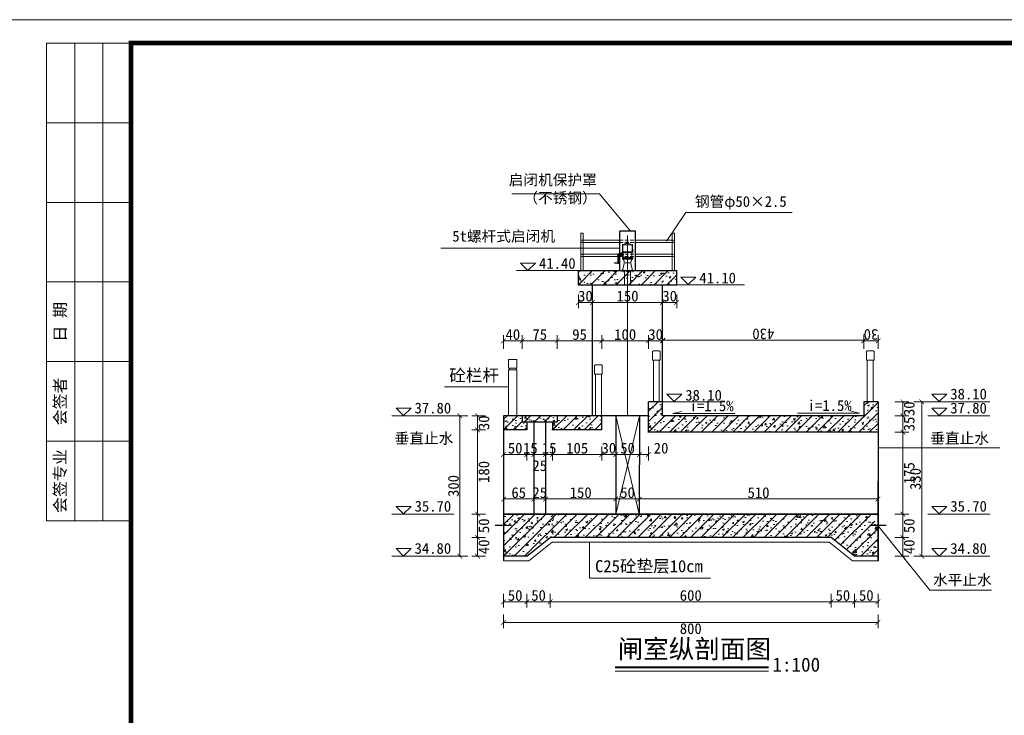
# Model space of a CAD drawing. Extents: x -27255 to 1448651, y 31034 to 8081248.
# Tile 95 of 198: x 583663 to 583874, y 3860548 to 3860696. Entities that reach past the tile are written whole.
import ezdxf
from ezdxf.lldxf.tags import DXFTag

# ---------------------------------------------------------------- set-up
doc = ezdxf.new("R2010")
doc.units = 0
doc.linetypes.add('HIDDEN', pattern=[0.375, 0.25, -0.125])
doc.layers.get('0').update_dxf_attribs({"linetype": 'CONTINUOUS'})
for name, color, linetype, lineweight in [('0.09中心线', 1, 'DASHDOT2', 9), ('0.09折线', 6, 'CONTINUOUS', 9), ('0.09标注线', 3, 'CONTINUOUS', 9), ('0.13填充', 8, 'CONTINUOUS', 9), ('0.13文字', 3, 'CONTINUOUS', 13), ('0.13轮廓', 4, 'CONTINUOUS', 13), ('0.15红线', 1, 'CONTINUOUS', 15), ('0.30粗线', 7, 'CONTINUOUS', 30), ('图框', 7, 'CONTINUOUS', 20), ('地涵轮廓线', 130, 'CONTINUOUS', 35), ('文字', 7, 'CONTINUOUS', 15), ('细线', 7, 'CONTINUOUS', 15)]:
    doc.layers.add(name, color=color, linetype=linetype, lineweight=lineweight)
doc.styles.add('-仿宋_GB2312', font='FangSong_GB2312.ttf')
doc.styles.get("Standard").update_dxf_attribs({"font": 'rs.shx', "bigfont": 'hztxt.shx'})
doc.styles.add('宋体', font='FangSong_GB2312.ttf')
tags = doc.linetypes.add('DASHDOT2', pattern=[0.5, 0.25, -0.125, 0, -0.125]).pattern_tags.tags
tags[10:11] = [DXFTag(74, 4), DXFTag(75, 0), DXFTag(340, '0'), DXFTag(46, 1.0), DXFTag(50, 0.0), DXFTag(44, 0.0), DXFTag(45, 0.0)]
tags[8:9] = [DXFTag(74, 4), DXFTag(75, 0), DXFTag(340, '0'), DXFTag(46, 1.0), DXFTag(50, 0.0), DXFTag(44, 0.0), DXFTag(45, 0.0)]
tags[6:7] = [DXFTag(74, 4), DXFTag(75, 0), DXFTag(340, '0'), DXFTag(46, 1.0), DXFTag(50, 0.0), DXFTag(44, 0.0), DXFTag(45, 0.0)]
tags[4:5] = [DXFTag(74, 4), DXFTag(75, 0), DXFTag(340, '0'), DXFTag(46, 1.0), DXFTag(50, 0.0), DXFTag(44, 0.0), DXFTag(45, 0.0)]
doc.dimstyles.get("Standard").update_dxf_attribs({"dimtxt": 0.18, "dimasz": 0.18, "dimexe": 0.18, "dimexo": 0.0625, "dimgap": 0.09, "dimtad": 0, "dimtih": 1, "dimtoh": 1, "dimdec": 4, "dimzin": 0, "dimdsep": 46, "dimtxsty": 'Standard', "dimcen": 0.09, "dimadec": 0, "dimazin": 0, "dimtfac": 1, "dimtdec": 4, "dimtofl": 0, "dimtmove": 0, "dimatfit": 3, "dimfxl": 1, "dimtolj": 1, "dimtzin": 0, "dimarcsym": 0})
doc.dimstyles.new('zzzz STANDARD', dxfattribs={"dimtxt": 2.3, "dimasz": 1, "dimexe": 1.25, "dimexo": 1.5, "dimgap": 0.2, "dimtad": 1, "dimdec": 0, "dimlfac": 10, "dimzin": 0, "dimdsep": 46, "dimtxsty": '-仿宋_GB2312', "dimblk": 'ARCHTICK', "dimcen": 0.09, "dimadec": 0, "dimazin": 0, "dimtfac": 1, "dimtdec": 0, "dimtix": 1, "dimtmove": 2, "dimatfit": 3, "dimfxl": 1.7, "dimfxlon": 1, "dimtolj": 1, "dimtzin": 0, "dimlwd": 9, "dimlwe": 9, "dimarcsym": 0})
pattern_1 = [(45, (583782.6644, 3860639.5187), (-1.34704, 1.34704), [])]
pattern_2 = [(50, (583782.6644, 3860639.5187), (3.6437, -0.3188), [0.381, -4.191]), (355, (583782.6644, 3860639.5187), (-0.70486, 3.8211), [0.3048, -3.3528]), (100.451, (583782.968, 3860639.4922), (2.93885, 3.50233), [0.3238, -3.5618]), (46.184, (583782.6644, 3860640.5347), (5.4216, -0.8408), [0.5715, -6.2865]), (96.636, (583783.116, 3860640.4647), (4.7481, 4.9485), [0.4857, -5.3427]), (351.184, (583782.6644, 3860640.535), (4.7481, 4.9485), [0.4572, -5.0292]), (21, (583783.1724, 3860640.2807), (3.0323, -2.0453), [0.381, -4.191]), (326, (583783.1724, 3860640.2807), (1.23604, 3.68376), [0.3048, -3.3528]), (71.451, (583783.425, 3860640.1103), (4.2683, 1.63846), [0.3238, -3.5618]), (37.5, (583782.6644, 3860639.5187), (0.06177, 1.6911), [0, -3.31216, 0, -3.4036, 0, -3.3655]), (7.5, (583782.6644, 3860639.5187), (1.3364, 2.00361), [0, -1.94056, 0, -3.23596, 0, -1.2827]), (327.5, (583781.5316, 3860639.5187), (2.71181, -0.114575), [0, -1.27, 0, -3.9624, 0, -5.2578]), (317.5, (583781.0236, 3860639.5187), (2.96258, 0.50853), [0, -1.651, 0, -2.63144, 0, -3.7338])]

# ---------------------------------------------------------------- blocks, each defined once
blk = doc.blocks.new('d4trtg')
at = {"lineweight": 0}
blk.add_line((653868.4, 3902577.3), (658071.2, 3902577.3), dxfattribs=at)
for p, q in [((654118.6, 3902527.3), (653938.4, 3902527.3)), ((653938.4, 3902527.3), (653938.4, 3901506.6)), ((653998.5, 3902527.3), (653998.5, 3901506.6)), ((654058.5, 3902527.3), (654058.5, 3901506.6)), ((654118.6, 3902357.2), (653938.4, 3902357.2)), ((654118.6, 3902187.1), (653938.4, 3902187.1)), ((654118.6, 3902017), (653938.4, 3902017)), ((654118.6, 3901846.8), (653938.4, 3901846.8)), ((654118.6, 3901676.7), (653938.4, 3901676.7)), ((654118.6, 3901506.6), (653938.4, 3901506.6))]:
    blk.add_line(p, q)
at = {"lineweight": 0, "const_width": 10}
blk.add_lwpolyline([(654118.6, 3902527.3), (658021.2, 3902527.3), (658021.2, 3899655.4), (654118.6, 3899655.4)], close=True, dxfattribs=at)
at = {"char_height": 25.02, "attachment_point": 5, "rotation": 90, "style": '宋体'}
for s, insert in [('日 期', (653968.5, 3901931.9)), ('会签者', (653968.5, 3901761.8)), ('会签专业', (653968.5, 3901591.7))]:
    blk.add_mtext(s, dxfattribs=dict(at, insert=insert))
blk = doc.blocks.new('jhl')
at = {"layer": '细线'}
for p, q in [((51325.3, 30119.2), (51290.6, 30119.2)), ((51291.1, 30120.6), (51291.1, 30089.9)), ((51291.5, 30119.2), (51303.1, 30123.2)), ((51303.1, 30123.2), (51312.7, 30123.2)), ((51304.9, 30128.6), (51304, 30127.6)), ((51304, 30127.6), (51311.8, 30127.6)), ((51304, 30123.2), (51304, 30127.6)), ((51304.9, 30128.6), (51310.9, 30128.6)), ((51304.9, 30123.2), (51304.9, 30127.6)), ((51310.9, 30128.6), (51311.8, 30127.6)), ((51310.9, 30127.6), (51310.9, 30123.2)), ((51311.8, 30127.6), (51311.8, 30123.2)), ((51324.3, 30119.2), (51312.7, 30123.2)), ((51315.5, 30122.2), (51315.8, 30123.2)), ((51315.8, 30123.2), (51317.7, 30122.5)), ((51315.9, 30122.1), (51316.2, 30123.1)), ((51317.4, 30122.6), (51317, 30121.7)), ((51317.7, 30122.5), (51317.4, 30121.6)), ((51324.7, 30120.6), (51324.7, 30089.9)), ((51289.6, 30094.4), (51289.6, 30092.6)), ((51326.2, 30093.4), (51289.6, 30093.4)), ((51290.8, 30091.5), (51325.1, 30091.5)), ((51292.4, 30091.5), (51292.4, 30073.9)), ((51321.2, 30083.9), (51345.2, 30083.9)), ((51323.4, 30091.5), (51323.4, 30073.9)), ((51323.4, 30089.7), (51332.1, 30089.7)), ((51323.4, 30087.4), (51337, 30087.4)), ((51323.4, 30080.4), (51337, 30080.4)), ((51323.4, 30077.7), (51332.1, 30077.7)), ((51326.2, 30094.4), (51326.2, 30092.6)), ((51332.1, 30089.7), (51337, 30087.4)), ((51332.1, 30089.7), (51332.1, 30087.4)), ((51332.1, 30080.4), (51332.1, 30077.7)), ((51332.1, 30077.7), (51337, 30080.4)), ((51337, 30087.4), (51337, 30080.4)), ((51341.9, 30086.2), (51337, 30086.2)), ((51338.6, 30081.7), (51337, 30081.7)), ((51338.6, 30081.7), (51338.6, 30083.7)), ((51338.6, 30081.7), (51338.6, 30068.9)), ((51339.9, 30083.7), (51339.9, 30068.9)), ((51341.9, 30081.7), (51339.9, 30081.7)), ((51341.9, 30086.2), (51341.9, 30051.7)), ((51289.6, 30069), (51289.6, 30073.9)), ((51289.6, 30073.9), (51326.2, 30073.9)), ((51326.2, 30070.9), (51289.6, 30070.9)), ((51296.2, 30050.4), (51290.4, 30028.3)), ((51290.8, 30074.9), (51290.8, 30066.9)), ((51325.1, 30067.9), (51290.8, 30067.9)), ((51293.1, 30066.6), (51295.5, 30059.4)), ((51300, 30054.9), (51315.8, 30054.9)), ((51319.6, 30050.4), (51325.5, 30028.3)), ((51322.7, 30066.6), (51320.3, 30059.4)), ((51325, 30074.9), (51325, 30066.9)), ((51326.2, 30073.9), (51326.2, 30069)), ((51338.6, 30068.9), (51340.5, 30060.9)), ((51341.9, 30056.2), (51339.7, 30056.2)), ((51339.7, 30056.2), (51339.7, 30051.7)), ((51341.9, 30051.7), (51339.7, 30051.7)), ((51339.9, 30068.9), (51341.9, 30060.5)), ((51340.5, 30060.9), (51340.5, 30056.2)), ((51354.8, 30055.1), (51341.9, 30055.1)), ((51354.8, 30052.9), (51341.9, 30052.9)), ((51344.1, 30055.1), (51344.1, 30052.9)), ((51344.8, 30055.1), (51344.8, 30052.9)), ((51354.8, 30055.1), (51354.8, 30052.9)), ((51287.3, 30025.6), (51287.3, 30023.5)), ((51288.4, 30026.7), (51327.4, 30026.7)), ((51292, 30029.4), (51292, 30020.9)), ((51323.8, 30029.4), (51323.8, 30020.9)), ((51328.5, 30025.6), (51328.5, 30023.5))]:
    blk.add_line(p, q, dxfattribs=at)
for centre, radius, start, end in [((51572, 30096.2), 282.4, 175.3154, 180.3692), ((51043.8, 30096.2), 282.4, 359.6308, 4.6846), ((51290.8, 30092.6), 1.12, 180, 270), ((51325.1, 30092.6), 1.12, 270, 0), ((51337.7, 30083.7), 0.938, 0, 90), ((51340.9, 30083.7), 0.938, 90, 180), ((51290.8, 30069), 1.12, 180, 270), ((51291.4, 30066), 1.88, 18.4349, 90), ((51277.8, 30053.5), 18.8, 350.3673, 18.4349), ((51338.1, 30053.5), 18.8, 161.5651, 189.6327), ((51324.4, 30066), 1.88, 90, 161.5651), ((51325.1, 30069), 1.12, 270, 0), ((51339.9, 30053.9), 2.27, 96.7496, 263.2504), ((51288.4, 30025.6), 1.12, 90, 180), ((51288.5, 30028.6), 1.88, 270, 350.3673), ((51327.3, 30028.6), 1.88, 189.6327, 270), ((51327.4, 30025.6), 1.12, 0, 90)]:
    blk.add_arc(centre, radius, start, end, dxfattribs=at)
blk = doc.blocks.new('_ARCHTICK')
at = {"color": 0, "linetype": 'ByBlock', "const_width": 0.15}
blk.add_lwpolyline([(-0.5, -0.5), (0.5, 0.5)], dxfattribs=at)

msp = doc.modelspace()

# ---------------------------------------------------------------- hatches: boundary and pattern name
at = {"layer": '0.13填充'}
h = msp.add_hatch(dxfattribs=at)
h.set_pattern_fill('ANSI31', color=256, scale=0.6, style=0)
h.set_pattern_definition(pattern_1)
edge = h.paths.add_edge_path()
edge.add_line((583803.66439, 3860642.0257), (583803.17134, 3860642.51874))
edge.add_line((583803.17134, 3860642.51874), (583794.37393, 3860642.51874))
edge.add_ellipse((583794.33439, 3860642.45124), major_axis=(0.04773, 0.04773), ratio=1, start_angle=315, end_angle=405)
edge.add_ellipse((583794.32816, 3860642.63124), major_axis=(-0.07955, 0.07955), ratio=1, start_angle=54.6327181, end_angle=135)
edge.add_line((583794.32816, 3860642.51874), (583793.16439, 3860642.51874))
edge.add_line((583793.16439, 3860642.51874), (583793.16439, 3860639.51874))
edge.add_line((583793.16439, 3860639.51874), (583803.66439, 3860639.51874))
edge.add_line((583803.66439, 3860639.51874), (583803.66439, 3860642.0257))
h = msp.add_hatch(dxfattribs=at)
h.set_pattern_fill('AR-CONC', color=256, scale=0.02, style=0)
h.set_pattern_definition(pattern_2)
edge = h.paths.add_edge_path()
edge.add_line((583803.66439, 3860642.0257), (583803.17134, 3860642.51874))
edge.add_line((583803.17134, 3860642.51874), (583794.37393, 3860642.51874))
edge.add_ellipse((583794.33439, 3860642.45124), major_axis=(0.04773, 0.04773), ratio=1, start_angle=315, end_angle=405)
edge.add_ellipse((583794.32816, 3860642.63124), major_axis=(-0.07955, 0.07955), ratio=1, start_angle=54.6327181, end_angle=135)
edge.add_line((583794.32816, 3860642.51874), (583793.16439, 3860642.51874))
edge.add_line((583793.16439, 3860642.51874), (583793.16439, 3860639.51874))
edge.add_line((583793.16439, 3860639.51874), (583803.66439, 3860639.51874))
edge.add_line((583803.66439, 3860639.51874), (583803.66439, 3860642.0257))
h = msp.add_hatch(dxfattribs=at)
h.set_pattern_fill('ANSI31', color=256, scale=0.6, style=0)
h.set_pattern_definition(pattern_1)
h.paths.add_polyline_path([(583782.66439, 3860642.51874), (583782.66439, 3860639.51874), (583793.16439, 3860639.51874), (583793.16439, 3860642.51874), (583791.99439, 3860642.51874)])
h = msp.add_hatch(dxfattribs=at)
h.set_pattern_fill('AR-CONC', color=256, scale=0.02, style=0)
h.set_pattern_definition(pattern_2)
h.paths.add_polyline_path([(583793.16439, 3860639.51874), (583793.16439, 3860642.51874), (583791.99439, 3860642.51874), (583782.66439, 3860642.51874), (583782.66439, 3860639.51874)])
at = {"layer": '0.13填充', "ltscale": 0.005}
h = msp.add_hatch(dxfattribs=at)
h.set_pattern_fill('AR-CONC', color=256, scale=0.4, style=0)
h.set_pattern_definition([(50, (583771.1612, 3860610.2127), (2.869, -0.251), [0.3, -3.3]), (355, (583771.1612, 3860610.2127), (-0.555, 3.0088), [0.24, -2.64]), (100.45, (583771.4003, 3860610.1918), (2.314, 2.7578), [0.255, -2.8046]), (46.184, (583771.1612, 3860611.0127), (4.269, -0.662), [0.45, -4.95]), (96.636, (583771.517, 3860610.9575), (3.7387, 3.8965), [0.3824, -4.2069]), (351.184, (583771.161, 3860611.0127), (3.7386, 3.8965), [0.36, -3.96]), (21, (583771.5612, 3860610.8127), (2.3876, -1.6105), [0.3, -3.3]), (326, (583771.5612, 3860610.8127), (0.9733, 2.9006), [0.24, -2.64]), (71.45, (583771.7602, 3860610.6785), (3.3609, 1.2901), [0.255, -2.8046]), (37.5, (583771.1612, 3860610.2127), (0.04864, 1.33158), [0, -2.608, 0, -2.68, 0, -2.65]), (7.5, (583771.1612, 3860610.2127), (1.05228, 1.57765), [0, -1.528, 0, -2.548, 0, -1.01]), (327.5, (583770.2692, 3860610.2127), (2.13529, -0.09022), [0, -1, 0, -3.12, 0, -4.14]), (317.5, (583769.8692, 3860610.2127), (2.33274, 0.4004), [0, -1.3, 0, -2.072, 0, -2.94])])
h.paths.add_polyline_path([(583777.66119, 3860611.51503), (583771.16119, 3860611.51503), (583771.16119, 3860610.21268), (583777.66119, 3860610.21268)])
h = msp.add_hatch(dxfattribs=at)
h.set_pattern_fill('ANSI31', color=256, scale=12, style=0)
h.set_pattern_definition([(45, (583771.1612, 3860610.2127), (-1.06066, 1.06066), [])])
h.paths.add_polyline_path([(583777.66119, 3860610.21268), (583777.66119, 3860611.51503), (583771.16119, 3860611.51503), (583771.16119, 3860610.21268)])
at = {"layer": '0.13文字', "lineweight": 13}
h = msp.add_hatch(dxfattribs=at)
h.set_pattern_fill('AR-CONC', color=256, scale=0.02, style=0)
h.set_pattern_definition([(50, (583797.6644, 3860608.0187), (3.6437, -0.31878), [0.381, -4.191]), (355, (583797.6644, 3860608.0187), (-0.70486, 3.82113), [0.3048, -3.3528]), (100.451, (583797.968, 3860607.9922), (2.93885, 3.50233), [0.3238, -3.5618]), (46.184, (583797.6644, 3860609.0347), (5.4216, -0.84085), [0.5715, -6.2865]), (96.636, (583798.116, 3860608.9647), (4.7481, 4.9485), [0.4857, -5.3427]), (351.184, (583797.6644, 3860609.035), (4.7481, 4.9485), [0.4572, -5.0292]), (21, (583798.1724, 3860608.7807), (3.0323, -2.04531), [0.381, -4.191]), (326, (583798.1724, 3860608.7807), (1.23604, 3.68376), [0.3048, -3.3528]), (71.451, (583798.425, 3860608.6103), (4.26833, 1.63846), [0.3238, -3.5618]), (37.5, (583797.6644, 3860608.0187), (0.061772, 1.6911), [0, -3.31216, 0, -3.4036, 0, -3.3655]), (7.5, (583797.6644, 3860608.0187), (1.33639, 2.00361), [0, -1.94056, 0, -3.23596, 0, -1.2827]), (327.5, (583796.5316, 3860608.0187), (2.711812, -0.114575), [0, -1.27, 0, -3.9624, 0, -5.2578]), (317.5, (583796.0236, 3860608.0187), (2.96258, 0.50853), [0, -1.651, 0, -2.63144, 0, -3.7338])])
h.paths.add_polyline_path([(583800.66587, 3860611.51874), (583800.66572, 3860614.51874), (583800.66439, 3860614.51874), (583797.66439, 3860614.51874), (583797.66439, 3860608.01874), (583846.66433, 3860608.01874), (583846.66438, 3860614.51874), (583843.66439, 3860614.51874), (583843.66439, 3860611.51874)])
h = msp.add_hatch(dxfattribs=at)
h.set_pattern_fill('ANSI31', color=256, scale=0.5, style=0)
h.set_pattern_definition([(45, (583797.6644, 3860608.0187), (-1.12253, 1.12253), [])])
h.paths.add_polyline_path([(583800.66587, 3860611.51874), (583800.66572, 3860614.51874), (583800.66439, 3860614.51874), (583797.66439, 3860614.51874), (583797.66439, 3860608.01874), (583846.66433, 3860608.01874), (583846.66438, 3860614.51874), (583843.66439, 3860614.51874), (583843.66439, 3860611.51874)])
h = msp.add_hatch(dxfattribs=at)
h.set_pattern_fill('ANSI31', color=256, scale=0.5, style=0)
h.set_pattern_definition([(45, (583766.6644, 3860608.5187), (-1.12253, 1.12253), [])])
h.paths.add_polyline_path([(583770.66119, 3860610.21268), (583770.66119, 3860611.51874), (583766.66439, 3860611.51874), (583766.66439, 3860610.51874), (583766.66439, 3860608.51874), (583771.66119, 3860608.51874), (583771.66119, 3860610.21268)])
h = msp.add_hatch(dxfattribs=at)
h.set_pattern_fill('AR-CONC', color=256, scale=0.02, style=0)
h.set_pattern_definition([(50, (20435.619, 7486.2145), (3.64369338, -0.3187817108), [0.381, -4.191]), (355, (20435.619, 7486.2145), (-0.7048565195, 3.8211328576), [0.3048, -3.3528]), (100.451, (20435.9226, 7486.188), (2.9388500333, 3.5023337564), [0.3238, -3.5618]), (46.1842, (20435.619, 7487.2305), (5.421580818, -0.8408465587), [0.5715, -6.2865]), (96.6356, (20436.071, 7487.1604), (4.748084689, 4.948511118), [0.4857, -5.3427]), (351.184, (20435.619, 7487.2305), (4.748092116, 4.948502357), [0.4572, -5.0292]), (21, (20436.127, 7486.9765), (3.0322975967, -2.0453103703), [0.381, -4.191]), (326, (20436.127, 7486.9765), (1.236040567, 3.6837593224), [0.3048, -3.3528]), (71.4514, (20436.3797, 7486.806), (4.2683298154, 1.6384571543), [0.3238, -3.5618]), (37.5, (20435.619, 7486.2145), (0.061772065, 1.69110077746), [0, -3.31216, 0, -3.4036, 0, -3.3655]), (7.5, (20435.619, 7486.2145), (1.3363932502, 2.0036114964), [0, -1.94056, 0, -3.23596, 0, -1.2827]), (327.5, (20434.4861, 7486.2145), (2.71181190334, -0.11457487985), [0, -1.27, 0, -3.9624, 0, -5.2578]), (317.5, (20433.9781, 7486.2145), (2.9625836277, 0.5085298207), [0, -1.651, 0, -2.63144, 0, -3.7338])])
h.paths.add_polyline_path([(583771.66119, 3860608.51874), (583771.66119, 3860610.21268), (583770.66119, 3860610.21268), (583770.66119, 3860611.51874), (583766.66439, 3860611.51874), (583766.66439, 3860610.51874), (583766.66439, 3860608.51874)])
h = msp.add_hatch(dxfattribs=at)
h.set_pattern_fill('ANSI31', color=256, scale=0.5, style=0)
h.set_pattern_definition([(45, (583777.1612, 3860608.515), (-1.12253, 1.12253), [])])
h.paths.add_polyline_path([(583778.16119, 3860611.51874), (583778.16119, 3860610.21268), (583777.16119, 3860610.21268), (583777.16119, 3860608.51503), (583787.66439, 3860608.51874), (583787.66439, 3860611.51874)])
h = msp.add_hatch(dxfattribs=at)
h.set_pattern_fill('AR-CONC', color=256, scale=0.02, style=0)
h.set_pattern_definition([(50, (583777.1612, 3860608.515), (3.6437, -0.3188), [0.381, -4.191]), (355, (583777.1612, 3860608.515), (-0.7049, 3.8211), [0.3048, -3.3528]), (100.45, (583777.465, 3860608.4885), (2.9389, 3.5023), [0.3238, -3.5618]), (46.184, (583777.161, 3860609.531), (5.4216, -0.8408), [0.5715, -6.2865]), (96.636, (583777.613, 3860609.461), (4.748, 4.9485), [0.4857, -5.3427]), (351.184, (583777.161, 3860609.531), (4.748, 4.9485), [0.4572, -5.0292]), (21, (583777.6692, 3860609.277), (3.0323, -2.0453), [0.381, -4.191]), (326, (583777.6692, 3860609.277), (1.236, 3.6838), [0.3048, -3.3528]), (71.45, (583777.922, 3860609.1066), (4.2683, 1.6385), [0.3238, -3.5618]), (37.5, (583777.1612, 3860608.515), (0.06177, 1.6911), [0, -3.31216, 0, -3.4036, 0, -3.3655]), (7.5, (583777.1612, 3860608.515), (1.3364, 2.0036), [0, -1.94056, 0, -3.23596, 0, -1.2827]), (327.5, (583776.0284, 3860608.515), (2.71181, -0.11457), [0, -1.27, 0, -3.9624, 0, -5.2578]), (317.5, (583775.5204, 3860608.515), (2.9626, 0.50853), [0, -1.651, 0, -2.63144, 0, -3.7338])])
h.paths.add_polyline_path([(583787.66439, 3860608.51874), (583787.66439, 3860611.51874), (583778.16119, 3860611.51874), (583778.16119, 3860610.21268), (583777.16119, 3860610.21268), (583777.16119, 3860608.51503)])
h = msp.add_hatch(dxfattribs=at)
h.set_pattern_fill('AR-CONC', color=256, scale=0.02, style=0)
h.set_pattern_definition([(50, (583766.678, 3860581.5187), (3.64369, -0.31878), [0.381, -4.191]), (355, (583766.678, 3860581.5187), (-0.70486, 3.82113), [0.3048, -3.3528]), (100.451, (583766.9816, 3860581.4922), (2.93885, 3.50233), [0.3238, -3.5618]), (46.184, (583766.678, 3860582.5347), (5.42158, -0.84085), [0.5715, -6.2865]), (96.6356, (583767.1297, 3860582.4647), (4.7481, 4.9485), [0.4857, -5.3427]), (351.184, (583766.678, 3860582.535), (4.7481, 4.9485), [0.4572, -5.0292]), (21, (583767.186, 3860582.2807), (3.0323, -2.04531), [0.381, -4.191]), (326, (583767.186, 3860582.2807), (1.23604, 3.68376), [0.3048, -3.3528]), (71.4514, (583767.4386, 3860582.1103), (4.26833, 1.63846), [0.3238, -3.5618]), (37.5, (583766.678, 3860581.5187), (0.061772, 1.6911), [0, -3.31216, 0, -3.4036, 0, -3.3655]), (7.5, (583766.678, 3860581.5187), (1.336393, 2.00361), [0, -1.94056, 0, -3.23596, 0, -1.2827]), (327.5, (583765.5451, 3860581.5187), (2.711812, -0.114575), [0, -1.27, 0, -3.9624, 0, -5.2578]), (317.5, (583765.037, 3860581.5187), (2.962584, 0.50853), [0, -1.651, 0, -2.63144, 0, -3.7338])])
h.paths.add_polyline_path([(583844.93291, 3860590.51874), (583766.67793, 3860590.51874), (583766.68374, 3860581.51874), (583771.66439, 3860581.51874), (583776.66439, 3860585.51874), (583836.66439, 3860585.51874), (583841.66439, 3860581.51874), (583846.62409, 3860581.51874), (583846.63213, 3860588.10797)])
h = msp.add_hatch(dxfattribs=at)
h.set_pattern_fill('ANSI31', color=256, scale=0.5, style=0)
h.set_pattern_definition([(45, (583766.678, 3860581.5187), (-1.122532, 1.122532), [])])
h.paths.add_polyline_path([(583766.67793, 3860590.51874), (583766.68374, 3860581.51874), (583771.66439, 3860581.51874), (583776.66439, 3860585.51874), (583836.66439, 3860585.51874), (583841.66439, 3860581.51874), (583846.62409, 3860581.51874), (583846.63213, 3860588.10797), (583844.93291, 3860590.51874)])

# ---------------------------------------------------------------- linework, layer by layer
at = {"layer": '0.09中心线', "ltscale": 3}
for p, q in [((583793.1743, 3860611.51874), (583793.16439, 3860650.04045)), ((583792.51355, 3860642.51874), (583792.51355, 3860639.51874)), ((583793.81524, 3860642.51874), (583793.81524, 3860639.51874))]:
    msp.add_line(p, q, dxfattribs=at)
at = {"layer": '0.09折线', "color": 4}
for p, q in [((583798.68285, 3860625.40874), (583798.50285, 3860625.22874)), ((583798.50285, 3860625.22874), (583798.50285, 3860623.42874)), ((583799.94285, 3860625.40874), (583798.68285, 3860625.40874)), ((583800.12285, 3860625.22874), (583799.94285, 3860625.40874)), ((583800.12285, 3860623.42874), (583800.12285, 3860625.22874)), ((583844.37407, 3860625.40874), (583844.19407, 3860625.22874)), ((583844.19407, 3860625.22874), (583844.19407, 3860623.42874)), ((583845.63407, 3860625.40874), (583844.37407, 3860625.40874)), ((583845.81407, 3860625.22874), (583845.63407, 3860625.40874)), ((583845.81407, 3860623.42874), (583845.81407, 3860625.22874)), ((583767.74669, 3860621.71874), (583767.74669, 3860623.51874)), ((583767.74669, 3860623.51874), (583769.54669, 3860623.51874)), ((583767.74669, 3860621.71874), (583767.74669, 3860623.51874)), ((583767.74669, 3860623.51874), (583769.54669, 3860623.51874)), ((583767.74669, 3860621.71874), (583767.74669, 3860623.51874)), ((583767.74669, 3860623.51874), (583769.54669, 3860623.51874)), ((583767.74669, 3860621.71874), (583769.54669, 3860621.71874)), ((583767.74669, 3860621.71874), (583769.54669, 3860621.71874)), ((583767.74669, 3860621.71874), (583769.54669, 3860621.71874)), ((583767.94669, 3860621.31874), (583767.94669, 3860621.71874)), ((583767.94669, 3860621.31874), (583767.94669, 3860621.71874)), ((583767.94669, 3860621.31874), (583767.94669, 3860621.71874)), ((583769.34669, 3860621.31874), (583769.34669, 3860621.71874)), ((583769.34669, 3860621.31874), (583769.34669, 3860621.71874)), ((583769.34669, 3860621.31874), (583769.34669, 3860621.71874)), ((583769.54669, 3860621.71874), (583769.54669, 3860623.51874)), ((583769.54669, 3860621.71874), (583769.54669, 3860623.51874)), ((583769.54669, 3860621.71874), (583769.54669, 3860623.51874)), ((583769.54669, 3860621.71874), (583769.54669, 3860623.51874)), ((583769.54669, 3860621.71874), (583769.54669, 3860623.51874)), ((583769.54669, 3860621.71874), (583769.54669, 3860623.51874)), ((583786.13197, 3860622.22874), (583786.31197, 3860622.40874)), ((583786.13197, 3860622.22874), (583786.31197, 3860622.40874)), ((583786.13197, 3860620.42874), (583786.13197, 3860622.22874)), ((583786.13197, 3860620.42874), (583786.13197, 3860622.22874)), ((583786.31197, 3860622.40874), (583787.57197, 3860622.40874)), ((583786.31197, 3860622.40874), (583787.57197, 3860622.40874)), ((583787.57197, 3860622.40874), (583787.75197, 3860622.22874)), ((583787.57197, 3860622.40874), (583787.75197, 3860622.22874)), ((583787.75197, 3860622.22874), (583787.75197, 3860620.42874)), ((583787.75197, 3860622.22874), (583787.75197, 3860620.42874)), ((583798.50285, 3860623.42874), (583800.12285, 3860623.42874)), ((583798.68285, 3860623.42874), (583798.68285, 3860614.51874)), ((583799.94285, 3860614.51874), (583799.94285, 3860623.42874)), ((583844.19407, 3860623.42874), (583845.81407, 3860623.42874)), ((583844.37407, 3860623.42874), (583844.37407, 3860614.51874)), ((583845.63407, 3860614.51874), (583845.63407, 3860623.42874)), ((583767.74669, 3860621.31874), (583769.54669, 3860621.31874)), ((583767.74669, 3860621.31874), (583767.74669, 3860611.51874)), ((583767.74669, 3860621.31874), (583769.54669, 3860621.31874)), ((583767.74669, 3860621.31874), (583767.74669, 3860611.51874)), ((583767.74669, 3860621.31874), (583769.54669, 3860621.31874)), ((583767.74669, 3860621.31874), (583767.74669, 3860611.51874)), ((583769.54669, 3860621.31874), (583769.54669, 3860611.51874)), ((583769.54669, 3860621.31874), (583769.54669, 3860611.51874)), ((583769.54669, 3860621.31874), (583769.54669, 3860611.51874)), ((583769.54669, 3860611.51874), (583769.54669, 3860621.31874)), ((583769.54669, 3860611.51874), (583769.54669, 3860621.31874)), ((583769.54669, 3860611.51874), (583769.54669, 3860621.31874)), ((583787.75197, 3860620.42874), (583786.13197, 3860620.42874)), ((583787.75197, 3860620.42874), (583786.13197, 3860620.42874)), ((583786.31197, 3860611.51874), (583786.31197, 3860620.42874)), ((583786.31197, 3860611.51874), (583786.31197, 3860620.42874)), ((583787.57197, 3860620.42874), (583787.57197, 3860611.51874)), ((583787.57197, 3860620.42874), (583787.57197, 3860611.51874))]:
    msp.add_line(p, q, dxfattribs=at)
at = {"layer": '0.09标注线'}
for p, q in [((583787.20079, 3860658.94141), (583768.41848, 3860658.94141)), ((583787.20079, 3860658.94141), (583793.80916, 3860650.98577)), ((583801.49243, 3860648.81519), (583805.63978, 3860654.91747)), ((583828.30808, 3860654.91747), (583805.63978, 3860654.91747)), ((583791.49234, 3860647.30386), (583753.28747, 3860647.30386)), ((583770.29254, 3860644.15171), (583771.89254, 3860642.55171)), ((583770.29254, 3860644.15171), (583773.49254, 3860644.15171)), ((583771.89254, 3860642.55171), (583773.49254, 3860644.15171)), ((583769.41856, 3860642.51874), (583782.66439, 3860642.51874)), ((583804.53838, 3860641.15171), (583806.13838, 3860639.55171)), ((583804.53838, 3860641.15171), (583807.73838, 3860641.15171)), ((583806.13838, 3860639.55171), (583807.73838, 3860641.15171)), ((583803.66439, 3860639.51874), (583818.16153, 3860639.51874)), ((583754.08541, 3860617.69857), (583767.74669, 3860617.69857)), ((583801.53838, 3860616.15171), (583803.13838, 3860614.55171)), ((583801.53838, 3860616.15171), (583804.73838, 3860616.15171)), ((583803.13838, 3860614.55171), (583804.73838, 3860616.15171)), ((583858.14771, 3860616.15171), (583859.74771, 3860614.55171)), ((583858.14771, 3860616.15171), (583861.34771, 3860616.15171)), ((583859.74771, 3860614.55171), (583861.34771, 3860616.15171)), ((583743.71574, 3860613.15171), (583745.31574, 3860611.55171)), ((583743.71574, 3860613.15171), (583746.91574, 3860613.15171)), ((583745.31574, 3860611.55171), (583746.91574, 3860613.15171)), ((583800.66439, 3860614.51874), (583813.91022, 3860614.51874)), ((583857.27372, 3860614.51874), (583870.51955, 3860614.51874)), ((583858.14771, 3860613.15171), (583859.74771, 3860611.55171)), ((583858.14771, 3860613.15171), (583861.34771, 3860613.15171)), ((583859.74771, 3860611.55171), (583861.34771, 3860613.15171)), ((583742.84176, 3860611.51874), (583756.08759, 3860611.51874)), ((583790.66439, 3860611.51874), (583795.66439, 3860590.51874)), ((583795.68574, 3860611.51874), (583790.66439, 3860590.51874)), ((583802.81029, 3860612.00198), (583816.05612, 3860612.00198)), ((583842.70013, 3860612.05832), (583829.4543, 3860612.05832)), ((583857.27372, 3860611.51874), (583870.51955, 3860611.51874)), ((583846.66437, 3860604.63709), (583872.68658, 3860604.63709)), ((583743.71574, 3860592.15171), (583745.31574, 3860590.55171)), ((583743.71574, 3860592.15171), (583745.31574, 3860590.55171)), ((583743.71574, 3860592.15171), (583746.91574, 3860592.15171)), ((583745.31574, 3860590.55171), (583746.91574, 3860592.15171)), ((583745.31574, 3860590.55171), (583746.91574, 3860592.15171)), ((583858.14771, 3860592.15171), (583859.74771, 3860590.55171)), ((583858.14771, 3860592.15171), (583859.74771, 3860590.55171)), ((583858.14771, 3860592.15171), (583861.34771, 3860592.15171)), ((583859.74771, 3860590.55171), (583861.34771, 3860592.15171)), ((583859.74771, 3860590.55171), (583861.34771, 3860592.15171)), ((583756.08759, 3860590.51874), (583742.84176, 3860590.51874)), ((583756.08759, 3860590.51874), (583742.84176, 3860590.51874)), ((583870.51955, 3860590.51874), (583857.27372, 3860590.51874)), ((583870.51955, 3860590.51874), (583857.27372, 3860590.51874)), ((583857.75219, 3860574.24429), (583846.63207, 3860588.06219)), ((583772.07861, 3860580.51874), (583777.07861, 3860584.51874)), ((583836.25018, 3860584.51874), (583777.07861, 3860584.51874)), ((583841.25018, 3860580.51874), (583836.25018, 3860584.51874)), ((583743.71574, 3860583.15171), (583745.31574, 3860581.55171)), ((583743.71574, 3860583.15171), (583745.31574, 3860581.55171)), ((583743.71574, 3860583.15171), (583746.91574, 3860583.15171)), ((583745.31574, 3860581.55171), (583746.91574, 3860583.15171)), ((583745.31574, 3860581.55171), (583746.91574, 3860583.15171)), ((583858.14771, 3860583.15171), (583859.74771, 3860581.55171)), ((583858.14771, 3860583.15171), (583859.74771, 3860581.55171)), ((583858.14771, 3860583.15171), (583861.34771, 3860583.15171)), ((583859.74771, 3860581.55171), (583861.34771, 3860583.15171)), ((583859.74771, 3860581.55171), (583861.34771, 3860583.15171)), ((583756.08759, 3860581.51874), (583742.84176, 3860581.51874)), ((583756.08759, 3860581.51874), (583742.84176, 3860581.51874)), ((583772.07861, 3860580.51874), (583766.66439, 3860580.51874)), ((583772.07861, 3860580.51874), (583766.68438, 3860580.51874)), ((583846.66439, 3860580.51874), (583841.25018, 3860580.51874)), ((583870.51955, 3860581.51874), (583857.27372, 3860581.51874)), ((583870.51955, 3860581.51874), (583857.27372, 3860581.51874)), ((583785.05911, 3860576.81674), (583810.88872, 3860576.81674)), ((583870.92562, 3860574.24429), (583857.75219, 3860574.24429))]:
    msp.add_line(p, q, dxfattribs=at)
at = {"layer": '0.13填充', "lineweight": 40, "ltscale": 0.005}
msp.add_line((583790.49955, 3860557.81061), (583823.30129, 3860557.81061), dxfattribs=at)
at = {"layer": '0.13填充', "ltscale": 0.005}
msp.add_line((583790.49955, 3860556.96775), (583823.30129, 3860556.96775), dxfattribs=at)
at = {"layer": '0.13文字', "linetype": 'Continuous', "lineweight": 13}
msp.add_line((582175.00285, 3860696.12935), (587865.89025, 3860696.12935), dxfattribs=at)
msp.add_line((582175.00285, 3860696.12935), (587865.89025, 3860696.12935), dxfattribs=at)
at = {"layer": '0.13文字', "lineweight": 13}
for p, q in [((583802.81029, 3860612.00198), (583804.67608, 3860612.43534)), ((583842.70013, 3860612.05832), (583840.83433, 3860612.49168)), ((583785.05911, 3860576.81674), (583785.05911, 3860584.51874))]:
    msp.add_line(p, q, dxfattribs=at)
at = {"layer": '0.13轮廓', "linetype": 'HIDDEN', "ltscale": 3}
for p, q in [((583791.49234, 3860649.04045), (583794.83644, 3860649.04045)), ((583791.49234, 3860648.54045), (583794.83644, 3860648.54045)), ((583791.49234, 3860646.02826), (583794.83644, 3860646.02826)), ((583791.49234, 3860645.52826), (583794.83644, 3860645.52826))]:
    msp.add_line(p, q, dxfattribs=at)
at = {"layer": '0.15红线'}
for p, q in [((583783.16439, 3860642.51874), (583783.16439, 3860650.51874)), ((583783.66439, 3860650.51874), (583783.16439, 3860650.51874)), ((583791.49234, 3860649.04045), (583783.41439, 3860649.04045)), ((583783.66439, 3860642.51874), (583783.66439, 3860650.51874)), ((583802.91439, 3860649.04045), (583794.83644, 3860649.04045)), ((583802.66439, 3860642.51874), (583802.66439, 3860650.51874)), ((583803.16439, 3860650.51874), (583802.66439, 3860650.51874)), ((583803.16439, 3860642.51874), (583803.16439, 3860650.51874)), ((583791.49234, 3860648.54045), (583783.41439, 3860648.54045)), ((583802.91439, 3860648.54045), (583794.83644, 3860648.54045)), ((583791.49234, 3860646.02826), (583783.41439, 3860646.02826)), ((583791.49234, 3860645.52826), (583783.41439, 3860645.52826)), ((583802.91439, 3860646.02826), (583794.83644, 3860646.02826)), ((583802.91439, 3860645.52826), (583794.83644, 3860645.52826))]:
    msp.add_line(p, q, dxfattribs=at)
for centre in [(583783.41439, 3860648.79045, -6.64775), (583802.91439, 3860648.79045, -6.64775), (583783.41439, 3860645.77826, -6.64775), (583802.91439, 3860645.77826, -6.64775)]:
    msp.add_circle(centre, 0.25, dxfattribs=at)
at = {"layer": '0.30粗线'}
for p, q in [((583791.49234, 3860642.51874), (583791.49234, 3860650.98577)), ((583794.83644, 3860650.98577), (583791.49234, 3860650.98577)), ((583794.83644, 3860642.51874), (583794.83644, 3860650.98577)), ((583782.66439, 3860642.51874), (583803.66439, 3860642.51874)), ((583782.66439, 3860639.51874), (583782.66439, 3860642.51874)), ((583803.66439, 3860639.51874), (583803.66439, 3860642.51874)), ((583782.66439, 3860639.51874), (583803.66439, 3860639.51874)), ((583785.66439, 3860611.51874), (583785.66439, 3860639.51874)), ((583800.66587, 3860611.51874), (583800.66444, 3860639.51874)), ((583797.66439, 3860608.01874), (583797.66439, 3860614.51874)), ((583800.66439, 3860614.51874), (583797.66439, 3860614.51874)), ((583843.66439, 3860614.51874), (583843.66439, 3860611.51874)), ((583846.66439, 3860614.51874), (583843.66439, 3860614.51874)), ((583846.66436, 3860614.51874), (583846.62286, 3860580.51874)), ((583766.66439, 3860611.51874), (583766.66439, 3860580.51874)), ((583787.66439, 3860611.51874), (583766.66439, 3860611.51874)), ((583770.66119, 3860611.51874), (583770.66119, 3860610.21268)), ((583770.66119, 3860611.51874), (583770.66119, 3860610.21268)), ((583778.16119, 3860611.51874), (583778.16119, 3860610.21268)), ((583778.16119, 3860611.51874), (583778.16119, 3860610.21268)), ((583797.66439, 3860611.51874), (583787.66439, 3860611.51874)), ((583787.66439, 3860608.51874), (583787.66439, 3860611.51874)), ((583787.66439, 3860608.51874), (583787.66439, 3860611.51874)), ((583790.66439, 3860611.51874), (583790.66439, 3860590.51874)), ((583795.68574, 3860611.51874), (583795.66439, 3860590.51874)), ((583843.66439, 3860611.51874), (583800.66587, 3860611.51874)), ((583843.66439, 3860611.51874), (583837.26017, 3860611.51874)), ((583846.66439, 3860611.51874), (583846.66427, 3860580.51874)), ((583846.66439, 3860611.51874), (583846.66427, 3860580.51874)), ((583770.66119, 3860610.21268), (583778.16119, 3860610.21268)), ((583771.66119, 3860610.21268), (583771.66119, 3860608.51874)), ((583773.1599, 3860610.21268), (583773.1599, 3860590.51874)), ((583775.6599, 3860610.21268), (583775.6599, 3860590.51874)), ((583777.16119, 3860610.21268), (583777.16119, 3860608.51503)), ((583771.66119, 3860608.51874), (583766.66439, 3860608.51874)), ((583787.66439, 3860608.51874), (583777.16119, 3860608.51503)), ((583846.66437, 3860608.01874), (583797.66439, 3860608.01874)), ((583846.66429, 3860590.51874), (583766.66439, 3860590.51874)), ((583766.66439, 3860590.51874), (583846.66429, 3860590.51874)), ((583766.66439, 3860590.51874), (583846.66429, 3860590.51874)), ((583768.40753, 3860588.06219), (583764.92217, 3860588.06219)), ((583768.40753, 3860588.06219), (583764.92217, 3860588.06219)), ((583848.40753, 3860588.06219), (583844.92217, 3860588.06219)), ((583771.66439, 3860581.51874), (583776.66439, 3860585.51874)), ((583836.66439, 3860585.51874), (583776.66439, 3860585.51874)), ((583841.66439, 3860581.51874), (583836.66439, 3860585.51874)), ((583771.66439, 3860581.51874), (583766.66439, 3860581.51874)), ((583846.66439, 3860581.51874), (583841.66439, 3860581.51874))]:
    msp.add_line(p, q, dxfattribs=at)

# ---------------------------------------------------------------- block references
at = {"layer": '0.15红线', "xscale": -0.06000000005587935, "yscale": 0.06000000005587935, "zscale": 0.0600000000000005}
msp.add_blockref('jhl', (586871.63877, 3858840.91546, -6.64775), dxfattribs=at)
at = {"layer": '图框', "xscale": 0.09999999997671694, "yscale": 0.1000000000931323, "zscale": 0.1}
msp.add_blockref('d4trtg', (518275.23452, 3470438.39536), dxfattribs=at)

# ---------------------------------------------------------------- texts
at = {"layer": '0.09标注线', "style": '-仿宋_GB2312'}
for s, insert, char_height, width, attachment_point in [('钢管φ50×2.5', (583827.15936, 3860658.44406, -9.29006), 2.3, 32.5840876, 3), ('41.40', (583774.25103, 3860645.21752, -6.64775), 2.3, 17.074029, 1), ('41.10', (583808.49687, 3860642.11203, -6.64775), 2.3, 17.074029, 1), ('38.10', (583862.1062, 3860617.31485, -5.8678), 2.3, 17.074029, 1), ('38.10', (583805.49687, 3860617.0598, -5.8678), 2.3, 17.074029, 1), ('37.80', (583747.67423, 3860614.31485, -5.8678), 2.3, 17.074029, 1), ('i=1.5%', (583806.42085, 3860614.79809, -5.8678), 2.3, 17.074029, 1), ('i=1.5%', (583831.64823, 3860614.85443, -5.8678), 2.3, 17.074029, 1), ('37.80', (583862.1062, 3860614.31485, -5.8678), 2.3, 17.074029, 1), ('垂直止水', (583755.96421, 3860607.85025, -5.8678), 2.3, 17.074029, 3), ('垂直止水', (583870.39617, 3860607.85025, -5.8678), 2.3, 17.074029, 3), ('35.70', (583747.67423, 3860593.33364, -5.8678), 2.3, 17.074029, 1), ('35.70', (583862.1062, 3860593.33364, -5.8678), 2.3, 17.074029, 1), ('34.80', (583747.67423, 3860584.33364, -5.8678), 2.3, 17.074029, 1), ('34.80', (583862.1062, 3860584.33364, -5.8678), 2.3, 17.074029, 1), ('C25砼垫层10cm', (583786.23356, 3860580.69256, -6.63061), 2.599, 40.7506107, 1), ('水平止水', (583858.3997, 3860577.61478, -5.8678), 2.3, 17.074029, 1)]:
    msp.add_mtext(s, dxfattribs=dict(at, insert=insert, char_height=char_height, width=width, attachment_point=attachment_point))
at = {"layer": '0.09标注线', "insert": (583755.08763, 3860621.45427, -0.92008), "char_height": 2.599, "attachment_point": 1, "style": '-仿宋_GB2312'}
msp.add_mtext('砼栏杆', dxfattribs=at)
at = {"layer": '地涵轮廓线', "lineweight": 9, "char_height": 2.3, "attachment_point": 3, "style": '-仿宋_GB2312'}
for s, insert, width in [('启闭机保护罩（不锈钢）', (583786.60472, 3860663.05119, -6.64775), 20.3596111), ('5t螺杆式启闭机', (583777.67999, 3860651.03416, -6.64775), 26.6891846)]:
    msp.add_mtext(s, dxfattribs=dict(at, insert=insert, width=width))
at = {"layer": '文字', "color": 7, "attachment_point": 1, "style": '-仿宋_GB2312'}
for s, insert, char_height, width in [('闸室纵剖面图', (583791.06343, 3860563.71008), 4, 38.0137182), ('1:100', (583824.1087, 3860559.85854), 3, 10.2895474)]:
    msp.add_mtext(s, dxfattribs=dict(at, insert=insert, char_height=char_height, width=width))

# ---------------------------------------------------------------- dimensions: what is measured, and where the dimension line sits
at = {"layer": '0.13文字', "linetype": 'Continuous', "lineweight": 13}
for base, p1, p2 in [((583785.66439, 3860635.72364, -1.86235), (583782.66439, 3860639.51874), (583785.66439, 3860639.51874)), ((583800.66434, 3860635.72364, -8.5101), (583785.66439, 3860639.51874, -6.64775), (583800.66434, 3860639.51874, -5.45786)), ((583803.66439, 3860635.72364, -8.5101), (583800.66434, 3860639.51874, -6.67139), (583803.66439, 3860639.51874)), ((583770.66119, 3860627.51829, -8.5101), (583766.66439, 3860611.51874, -5.8678), (583770.66119, 3860611.51874)), ((583797.66439, 3860627.51829, -6.64984), (583787.66439, 3860611.51874, -6.64775), (583797.66439, 3860611.51874, -6.0249)), ((583800.66439, 3860627.51829, -8.5101), (583797.66439, 3860614.51874), (583800.66439, 3860614.51874))]:
    msp.add_linear_dim(base=base, p1=p1, p2=p2, dimstyle='zzzz STANDARD', dxfattribs=at).render()
at = {"layer": '0.13文字', "lineweight": 13}
for base, p1, p2 in [((583778.16119, 3860627.51829), (583770.66119, 3860611.51874), (583778.16119, 3860611.51874)), ((583787.66439, 3860627.51829), (583778.16119, 3860611.51874), (583787.66439, 3860611.51874)), ((583790.66439, 3860603.23494), (583787.66439, 3860608.51503), (583790.66439, 3860611.51874)), ((583795.68574, 3860603.23494), (583790.66439, 3860611.51874), (583795.68574, 3860611.51874)), ((583773.1599, 3860603.23494), (583771.66119, 3860608.51874), (583773.1599, 3860610.21268)), ((583777.16119, 3860603.23494), (583775.6599, 3860610.21268), (583777.16119, 3860610.21268)), ((583787.66439, 3860603.23494), (583777.16119, 3860610.21268), (583787.66439, 3860608.51503)), ((583771.66119, 3860603.23494), (583766.66439, 3860608.51874), (583771.66119, 3860608.51874)), ((583773.1599, 3860593.73945), (583766.67793, 3860590.51874), (583773.1599, 3860590.51874)), ((583775.6599, 3860593.73945), (583773.1599, 3860590.51874), (583775.6599, 3860590.51874)), ((583790.66439, 3860593.73945), (583775.6599, 3860590.51874), (583790.66439, 3860590.51874)), ((583795.66439, 3860593.73945), (583790.66439, 3860590.51874), (583795.66439, 3860590.51366)), ((583846.63507, 3860593.73945), (583795.66439, 3860590.51366), (583846.63507, 3860590.51874)), ((583776.66439, 3860571.77728), (583771.66439, 3860581.51874), (583776.66439, 3860585.51874)), ((583836.66439, 3860571.77728), (583776.66439, 3860585.51874), (583836.66439, 3860585.51874)), ((583841.66439, 3860571.77728), (583836.66439, 3860585.51874), (583841.66439, 3860581.51874)), ((583766.66439, 3860567.37828), (583846.66428, 3860581.52114), (583766.66439, 3860581.51874)), ((583771.66439, 3860571.77728), (583766.66439, 3860581.51874), (583771.66439, 3860581.51874)), ((583846.66428, 3860571.77728), (583841.66439, 3860581.51874), (583846.66428, 3860581.52114))]:
    msp.add_linear_dim(base=base, p1=p1, p2=p2, dimstyle='Standard', override={"dimtxt": 2.3, "dimasz": 1, "dimexe": 1.25, "dimexo": 1.5, "dimgap": 0.2, "dimtad": 1, "dimtih": 0, "dimtoh": 0, "dimdec": 0, "dimlfac": 10, "dimtxsty": '-仿宋_GB2312', "dimblk": 'ARCHTICK', "dimtdec": 0, "dimtix": 1, "dimtofl": 1, "dimtmove": 2, "dimfxl": 1.7, "dimfxlon": 1, "dimlwd": 9, "dimlwe": 9}, dxfattribs=at).render()
at = {"layer": '0.13文字', "linetype": 'Continuous', "lineweight": 13}
for base, p1, p2 in [((583843.66439, 3860627.64382, -8.5101), (583800.66587, 3860611.64474), (583843.66439, 3860614.51874)), ((583846.66439, 3860627.51829, -8.5101), (583843.66439, 3860611.51874, -5.8678), (583846.66439, 3860614.51874))]:
    msp.add_linear_dim(base=base, p1=p1, p2=p2, angle=180, dimstyle='zzzz STANDARD', dxfattribs=at).render()
at = {"layer": '0.13文字', "lineweight": 13}
for base, p1, p2 in [((583851.98061, 3860611.51874), (583846.66439, 3860614.51874), (583843.66439, 3860611.51874)), ((583856.02372, 3860614.51874), (583846.62409, 3860581.51874), (583846.66439, 3860614.51874)), ((583757.33759, 3860611.51874), (583766.68374, 3860581.51874), (583766.68374, 3860611.51874)), ((583761.14188, 3860608.51874), (583766.66439, 3860611.51874), (583766.66439, 3860608.51874)), ((583851.98061, 3860608.01874), (583843.66439, 3860611.51874), (583846.65643, 3860608.01874)), ((583761.14188, 3860590.51874), (583766.66439, 3860608.51874), (583766.67793, 3860590.51874)), ((583851.98061, 3860590.51874), (583846.65643, 3860608.01874), (583846.63507, 3860590.51874)), ((583761.14188, 3860585.51874), (583766.67793, 3860590.51874), (583776.66439, 3860585.51874)), ((583851.98061, 3860585.51874), (583846.63507, 3860590.51874), (583836.66439, 3860585.51874)), ((583761.14188, 3860581.51874), (583776.66439, 3860585.51874), (583766.68374, 3860581.51874)), ((583851.98061, 3860581.51874), (583836.66439, 3860585.51874), (583846.62409, 3860581.51874))]:
    msp.add_linear_dim(base=base, p1=p1, p2=p2, angle=90, dimstyle='Standard', override={"dimtxt": 2.3, "dimasz": 1, "dimexe": 1.25, "dimexo": 1.5, "dimgap": 0.2, "dimtad": 1, "dimtih": 0, "dimtoh": 0, "dimdec": 0, "dimlfac": 10, "dimtxsty": '-仿宋_GB2312', "dimblk": 'ARCHTICK', "dimtdec": 0, "dimtix": 1, "dimtofl": 1, "dimtmove": 2, "dimfxl": 1.7, "dimfxlon": 1, "dimlwd": 9, "dimlwe": 9}, dxfattribs=at).render()
for base, p1, p2, location in [((583797.66439, 3860603.23494), (583795.68574, 3860611.51874), (583797.66439, 3860611.51874), (583800.3284, 3860604.58494)), ((583775.6599, 3860603.23494), (583773.1599, 3860610.21268), (583775.6599, 3860610.21268), (583774.4099, 3860600.8436))]:
    msp.add_linear_dim(base=base, p1=p1, p2=p2, location=location, dimstyle='Standard', override={"dimtxt": 2.3, "dimasz": 1, "dimexe": 1.25, "dimexo": 1.5, "dimgap": 0.2, "dimtad": 1, "dimtih": 0, "dimtoh": 0, "dimdec": 0, "dimlfac": 10, "dimtxsty": '-仿宋_GB2312', "dimblk": 'ARCHTICK', "dimtdec": 0, "dimtix": 1, "dimtofl": 1, "dimtmove": 2, "dimfxl": 1.7, "dimfxlon": 1, "dimlwd": 9, "dimlwe": 9}, dxfattribs=at).render()

doc.saveas('drawing.dxf')
